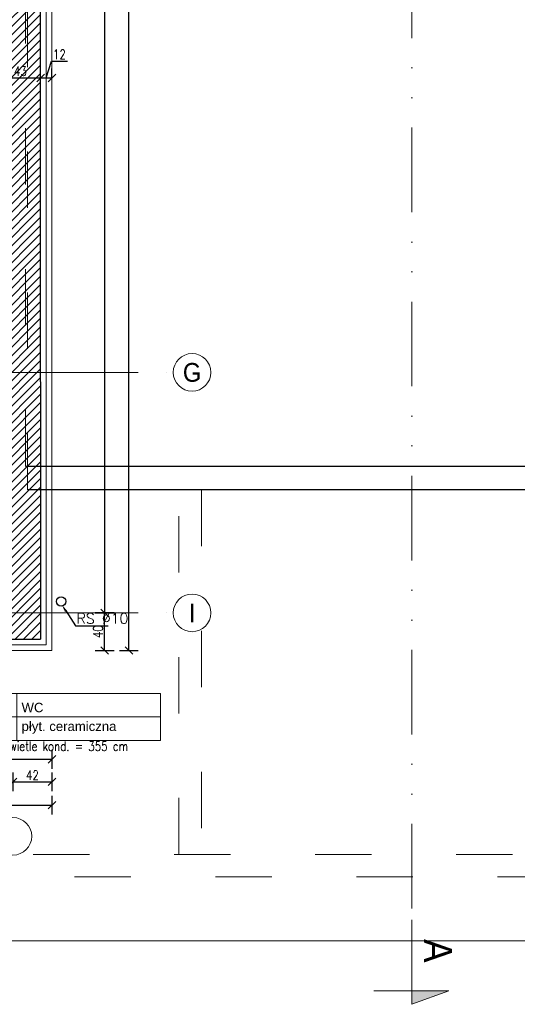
# Model space of a CAD drawing. Header units: millimetres. Extents: x -66901 to 936319, y -323998 to 488548.
# Tile 73 of 84: x 736396 to 741690, y 268716 to 279196. Entities that reach past the tile are written whole.
import ezdxf
from ezdxf import colors
from ezdxf.entities.mleader import LeaderData, LeaderLine
from ezdxf.enums import TextEntityAlignment as Align
from ezdxf.lldxf.tags import DXFTag
from ezdxf.math import Vec2, Vec3

# ---------------------------------------------------------------- set-up
doc = ezdxf.new("R2010")
doc.units = ezdxf.units.MM
doc.header["$LTSCALE"] = 5
doc.header["$MEASUREMENT"] = 0
for name, pattern in [('1KS_2KP-50', [37.05, 12, 6, -6.35, 0, -6.35, 0, -6.35]), ('ACAD_ISO03W100', [30, 12, -18]), ('ACAD_ISO04W100', [30, 24, -3, 0, -3]), ('Osie$0$CONTINOUS', [0])]:
    doc.linetypes.add(name, pattern=pattern)
for name, color, linetype, lineweight, true_color in [('A_DZIAŁOWA_PROJEKTOWANE', 7, 'Continuous', 18, 0x007cb0), ('A_HATCH', 7, 'Continuous', 5, 0x999999), ('A_IZOLEACJA TERMI_PROJEKTOWANA', 7, 'Continuous', 15, 0x6093ac), ('A_WIDOK 2PLAN', 7, 'Continuous', 9, 0x666666)]:
    doc.layers.add(name, color=color, linetype=linetype, lineweight=lineweight, true_color=true_color)
for name, color, linetype, lineweight in [('A_KONST_ISTNIEJĄCE', 83, 'Continuous', 25), ('A_LINIA PRZEKROJOWA', 223, '1KS_2KP-50', 15), ('A_OPISY', 44, 'Continuous', 9), ('A_OSIE KONSTRUKCYJNE', 150, 'ACAD_ISO04W100', 5), ('A_WIDOK', 141, 'Continuous', 13), ('A_WYMIAROWANIE', 7, 'Continuous', 9)]:
    doc.layers.add(name, color=color, linetype=linetype, lineweight=lineweight)
for name, color, linetype in [('A_RYNNY', 71, 'Continuous'), ('K-BELKI', 5, 'DASHED2'), ('K-WYMIARY', 254, 'Continuous')]:
    doc.layers.add(name, color=color, linetype=linetype)
doc.styles.add('ARIAL', font='arial.ttf')
doc.styles.add('DEMIURG_100_etykiety', font='arial.ttf', dxfattribs={"width": 0.9, "height": 30})
doc.styles.add('DEMIURG_100_opisy', font='arial.ttf', dxfattribs={"width": 0.9, "height": 20})
doc.styles.get("Standard").update_dxf_attribs({"font": 'simplex.shx', "width": 0.8})
doc.linetypes.add('BATTING', pattern='A,0.0001,-0.1,[134,ltypeshp.shx,S=0.1,R=0,X=-0.1,Y=0],-0.2,[134,ltypeshp.shx,S=0.1,R=180,X=0.1,Y=0],-0.1', length=0.4001)
tags = doc.linetypes.add('DASHED2', pattern=[0.375, 0.25, -0.125]).pattern_tags.tags
tags[6:7] = [DXFTag(74, 4), DXFTag(75, 0), DXFTag(340, '0'), DXFTag(46, 1.0), DXFTag(50, 0.0), DXFTag(44, 0.0), DXFTag(45, 0.0)]
tags[4:5] = [DXFTag(74, 4), DXFTag(75, 0), DXFTag(340, '0'), DXFTag(46, 1.0), DXFTag(50, 0.0), DXFTag(44, 0.0), DXFTag(45, 0.0)]
doc.dimstyles.new('1 do 100', dxfattribs={"dimtxt": 10, "dimasz": 8, "dimexe": 10, "dimexo": 10, "dimgap": 2, "dimtad": 1, "dimdec": 0, "dimtxsty": 'Standard', "dimblk": 'OBLIQUE', "dimcen": 2.5, "dimadec": 0, "dimazin": 0, "dimtfac": 1, "dimtdec": 0, "dimtmove": 0, "dimatfit": 3, "dimldrblk": 'OBLIQUE', "dimfxl": 10, "dimfxlon": 1, "dimarcsym": 0})

# ---------------------------------------------------------------- blocks, each defined once
blk = doc.blocks.new('*U221')
at = {"lineweight": 5}
for p, q in [((-75, -25), (-75, 25)), ((-75, 25), (0, 25)), ((0, 0), (0, 25)), ((0, 25), (152.7, 25)), ((152.7, 25), (152.7, -25)), ((-75, -25), (0, -25)), ((152.7, -25), (0, -25))]:
    blk.add_line(p, q, dxfattribs=at)
at = {"lineweight": 5, "ltscale": 18.5}
for p, q in [((0, 25), (0, -25)), ((-75, 0), (152.7, 0))]:
    blk.add_line(p, q, dxfattribs=at)
at = {"lineweight": 5, "ltscale": 18.5, "insert": (-5, -10.4), "char_height": 10, "attachment_point": 6, "style": 'ARIAL'}
blk.add_mtext('\\A1;m²', dxfattribs=at)
at = {"lineweight": 5, "style": 'ARIAL'}
blk.add_attdef('1NR', text='', height=10, dxfattribs=at).set_placement((-5, 5), align=Align.RIGHT)
blk.add_attdef('2POM', (5, 5), '', height=10, dxfattribs=at)
blk.add_attdef('4PL2', text='', height=10, dxfattribs=at).set_placement((-24.6, -5), align=Align.TOP_RIGHT)
blk.add_attdef('3POS', text='', height=10, dxfattribs=at).set_placement((5, -5), align=Align.TOP_LEFT)
blk = doc.blocks.new('linia przekroju')
at = {"linetype": 'Continuous', "lineweight": 5}
h = blk.add_hatch(color=256, dxfattribs=at)
h.dxf.hatch_style = 1
h.paths.add_polyline_path([(0, -40.5), (0, 39.3), (14.4, 0), (0, 0)])
at = {"linetype": 'Continuous'}
blk.add_lwpolyline([(0, -40.5), (0, 39.3), (14.4, 0), (0, 0)], close=True, dxfattribs=at)
blk.add_lwpolyline([(14.4, 0), (-87.6, -0.1)])
at = {"linetype": 'Continuous', "style": 'DEMIURG_100_etykiety', "width": 0.9, "flags": 8}
blk.add_attdef('NR_PRZEKROJU', (-55.1, 12.6), '', height=30, dxfattribs=at)
blk = doc.blocks.new('_Oblique')
at = {"color": 0, "linetype": 'ByBlock', "lineweight": -2}
blk.add_line((-0.5, -0.5), (0.5, 0.5), dxfattribs=at)
blk = doc.blocks.new('*D709')
at = {"layer": 'A_WYMIAROWANIE', "color": 0, "lineweight": -2, "ltscale": 2, "transparency": 16777216}
for p, q in [((20722.8, 18759.1), (20722.8, 18769.1)), ((20765.8, 18755.8), (20765.8, 18769.1)), ((20722.8, 18759.1), (20765.8, 18759.1))]:
    blk.add_line(p, q, dxfattribs=at)
at = {"layer": 'Defpoints', "color": 0, "ltscale": 2, "transparency": 16777216}
for p in [(20722.8, 18759.1), (20765.8, 18759.1), (20765.8, 18745.8)]:
    blk.add_point(p, dxfattribs=at)
at = {"layer": 'A_WYMIAROWANIE', "color": 0, "lineweight": -2, "ltscale": 2, "transparency": 16777216, "xscale": 8, "yscale": 8, "zscale": 8, "rotation": 180}
blk.add_blockref('_Oblique', (20722.8, 18759.1), dxfattribs=at)
at = {"layer": 'A_WYMIAROWANIE', "color": 0, "lineweight": -2, "ltscale": 2, "transparency": 16777216, "xscale": 8, "yscale": 8, "zscale": 8}
blk.add_blockref('_Oblique', (20765.8, 18759.1), dxfattribs=at)
at = {"layer": 'A_WYMIAROWANIE', "color": 0, "ltscale": 2, "transparency": 16777216, "insert": (20744.3, 18766.2), "char_height": 10, "attachment_point": 5}
blk.add_mtext('43', dxfattribs=at)
blk = doc.blocks.new('*D710')
at = {"layer": 'A_WYMIAROWANIE', "color": 0, "lineweight": -2, "ltscale": 2, "transparency": 16777216}
for p, q in [((20771.8, 18759.1), (20777.2, 18777.1)), ((20777.2, 18777.1), (20794.5, 18777.1)), ((20765.8, 18755.8), (20765.8, 18769.1)), ((20777.8, 18758), (20777.8, 18769.1)), ((20765.8, 18759.1), (20777.8, 18759.1))]:
    blk.add_line(p, q, dxfattribs=at)
at = {"layer": 'Defpoints', "color": 0, "ltscale": 2, "transparency": 16777216}
for p in [(20777.8, 18759.1), (20765.8, 18745.8), (20777.8, 18748)]:
    blk.add_point(p, dxfattribs=at)
at = {"layer": 'A_WYMIAROWANIE', "color": 0, "lineweight": -2, "ltscale": 2, "transparency": 16777216, "xscale": 8, "yscale": 8, "zscale": 8, "rotation": 180}
blk.add_blockref('_Oblique', (20765.8, 18759.1), dxfattribs=at)
at = {"layer": 'A_WYMIAROWANIE', "color": 0, "lineweight": -2, "ltscale": 2, "transparency": 16777216, "xscale": 8, "yscale": 8, "zscale": 8}
blk.add_blockref('_Oblique', (20777.8, 18759.1), dxfattribs=at)
at = {"layer": 'A_WYMIAROWANIE', "color": 0, "ltscale": 2, "transparency": 16777216, "insert": (20785.8, 18784.2), "char_height": 10, "attachment_point": 5}
blk.add_mtext('12', dxfattribs=at)
blk = doc.blocks.new('*D736')
at = {"layer": 'A_WYMIAROWANIE', "color": 0, "lineweight": -2, "ltscale": 2, "transparency": 16777216}
for p, q in [((20823.9, 19604.7), (20843.9, 19604.7)), ((20833.9, 19604.7), (20833.9, 18189.7)), ((20843.9, 18189.7), (20823.9, 18189.7))]:
    blk.add_line(p, q, dxfattribs=at)
at = {"layer": 'Defpoints', "color": 0, "ltscale": 2, "transparency": 16777216}
for p in [(20777.8, 19604.7), (20833.9, 18189.7), (20906.9, 18189.7)]:
    blk.add_point(p, dxfattribs=at)
at = {"layer": 'A_WYMIAROWANIE', "color": 0, "lineweight": -2, "ltscale": 2, "transparency": 16777216, "xscale": 8, "yscale": 8, "zscale": 8}
for p, rotation in [((20833.9, 19604.7), 90), ((20833.9, 18189.7), 270)]:
    blk.add_blockref('_Oblique', p, dxfattribs=dict(at, rotation=rotation))
at = {"layer": 'A_WYMIAROWANIE', "color": 0, "ltscale": 2, "transparency": 16777216, "insert": (20826.8, 18897.2), "char_height": 10, "attachment_point": 5, "rotation": 90}
blk.add_mtext('1415', dxfattribs=at)
blk = doc.blocks.new('*D737')
at = {"layer": 'A_WYMIAROWANIE', "color": 0, "lineweight": -2, "ltscale": 2, "transparency": 16777216}
for p, q in [((20823.9, 18189.7), (20843.9, 18189.7)), ((20833.9, 18149.7), (20833.9, 18189.7)), ((20823.9, 18149.7), (20843.9, 18149.7))]:
    blk.add_line(p, q, dxfattribs=at)
at = {"layer": 'Defpoints', "color": 0, "ltscale": 2, "transparency": 16777216}
for p in [(20777.8, 18189.7), (20833.9, 18189.7), (20777.8, 18149.7)]:
    blk.add_point(p, dxfattribs=at)
at = {"layer": 'A_WYMIAROWANIE', "color": 0, "lineweight": -2, "ltscale": 2, "transparency": 16777216, "xscale": 8, "yscale": 8, "zscale": 8}
for p, rotation in [((20833.9, 18189.7), 90), ((20833.9, 18149.7), 270)]:
    blk.add_blockref('_Oblique', p, dxfattribs=dict(at, rotation=rotation))
at = {"layer": 'A_WYMIAROWANIE', "color": 0, "ltscale": 2, "transparency": 16777216, "insert": (20826.8, 18169.7), "char_height": 10, "attachment_point": 5, "rotation": 90}
blk.add_mtext('40', dxfattribs=at)
blk = doc.blocks.new('*D738')
at = {"layer": 'A_WYMIAROWANIE', "color": 0, "lineweight": -2, "ltscale": 2, "transparency": 16777216}
for p, q in [((20849.7, 19652.7), (20869.7, 19652.7)), ((20859.7, 18149.7), (20859.7, 19652.7)), ((20849.7, 18149.7), (20869.7, 18149.7))]:
    blk.add_line(p, q, dxfattribs=at)
at = {"layer": 'Defpoints', "color": 0, "ltscale": 2, "transparency": 16777216}
for p in [(20777.8, 19652.7), (20859.7, 19652.7), (20777.8, 18149.7)]:
    blk.add_point(p, dxfattribs=at)
at = {"layer": 'A_WYMIAROWANIE', "color": 0, "lineweight": -2, "ltscale": 2, "transparency": 16777216, "xscale": 8, "yscale": 8, "zscale": 8}
for p, rotation in [((20859.7, 19652.7), 90), ((20859.7, 18149.7), 270)]:
    blk.add_blockref('_Oblique', p, dxfattribs=dict(at, rotation=rotation))
at = {"layer": 'A_WYMIAROWANIE', "color": 0, "ltscale": 2, "transparency": 16777216, "insert": (20852.6, 18901.2), "char_height": 10, "attachment_point": 5, "rotation": 90}
blk.add_mtext('1503', dxfattribs=at)
blk = doc.blocks.new('*D741')
at = {"layer": 'A_WYMIAROWANIE', "color": 0, "lineweight": -2, "ltscale": 2, "transparency": 16777216}
for p, q in [((20457.8, 18043.9), (20457.8, 18023.9)), ((20777.8, 18043.9), (20777.8, 18023.9)), ((20457.8, 18033.9), (20777.8, 18033.9))]:
    blk.add_line(p, q, dxfattribs=at)
at = {"layer": 'Defpoints', "color": 0, "ltscale": 2, "transparency": 16777216}
for p in [(20457.8, 18149.7), (20777.8, 18149.7), (20777.8, 18033.9)]:
    blk.add_point(p, dxfattribs=at)
at = {"layer": 'A_WYMIAROWANIE', "color": 0, "lineweight": -2, "ltscale": 2, "transparency": 16777216, "xscale": 8, "yscale": 8, "zscale": 8, "rotation": 180}
blk.add_blockref('_Oblique', (20457.8, 18033.9), dxfattribs=at)
at = {"layer": 'A_WYMIAROWANIE', "color": 0, "lineweight": -2, "ltscale": 2, "transparency": 16777216, "xscale": 8, "yscale": 8, "zscale": 8}
blk.add_blockref('_Oblique', (20777.8, 18033.9), dxfattribs=at)
at = {"layer": 'A_WYMIAROWANIE', "color": 0, "ltscale": 2, "transparency": 16777216, "insert": (20617.8, 18041), "char_height": 10, "attachment_point": 5}
blk.add_mtext('320', dxfattribs=at)
blk = doc.blocks.new('*D744')
at = {"layer": 'A_WYMIAROWANIE', "color": 0, "lineweight": -2, "ltscale": 2, "transparency": 16777216}
for p, q in [((20736.3, 18019.9), (20736.3, 17999.9)), ((20777.8, 18019.9), (20777.8, 17999.9)), ((20736.3, 18009.9), (20777.8, 18009.9))]:
    blk.add_line(p, q, dxfattribs=at)
at = {"layer": 'Defpoints', "color": 0, "ltscale": 2, "transparency": 16777216}
for p in [(20736.3, 18180.4), (20777.8, 18180.4), (20777.8, 18009.9)]:
    blk.add_point(p, dxfattribs=at)
at = {"layer": 'A_WYMIAROWANIE', "color": 0, "lineweight": -2, "ltscale": 2, "transparency": 16777216, "xscale": 8, "yscale": 8, "zscale": 8, "rotation": 180}
blk.add_blockref('_Oblique', (20736.3, 18009.9), dxfattribs=at)
at = {"layer": 'A_WYMIAROWANIE', "color": 0, "lineweight": -2, "ltscale": 2, "transparency": 16777216, "xscale": 8, "yscale": 8, "zscale": 8}
blk.add_blockref('_Oblique', (20777.8, 18009.9), dxfattribs=at)
at = {"layer": 'A_WYMIAROWANIE', "color": 0, "ltscale": 2, "transparency": 16777216, "insert": (20757, 18016.9), "char_height": 10, "attachment_point": 5}
blk.add_mtext('42', dxfattribs=at)
blk = doc.blocks.new('*D745')
at = {"layer": 'A_WYMIAROWANIE', "color": 0, "lineweight": -2, "ltscale": 2, "transparency": 16777216}
for p, q in [((19874.8, 17995.1), (19874.8, 17975.1)), ((20777.8, 17995.1), (20777.8, 17975.1)), ((19874.8, 17985.1), (20777.8, 17985.1))]:
    blk.add_line(p, q, dxfattribs=at)
at = {"layer": 'Defpoints', "color": 0, "ltscale": 2, "transparency": 16777216}
for p in [(19874.8, 18172.7), (20777.8, 18172.7), (20777.8, 17985.1)]:
    blk.add_point(p, dxfattribs=at)
at = {"layer": 'A_WYMIAROWANIE', "color": 0, "lineweight": -2, "ltscale": 2, "transparency": 16777216, "xscale": 8, "yscale": 8, "zscale": 8, "rotation": 180}
blk.add_blockref('_Oblique', (19874.8, 17985.1), dxfattribs=at)
at = {"layer": 'A_WYMIAROWANIE', "color": 0, "lineweight": -2, "ltscale": 2, "transparency": 16777216, "xscale": 8, "yscale": 8, "zscale": 8}
blk.add_blockref('_Oblique', (20777.8, 17985.1), dxfattribs=at)
at = {"layer": 'A_WYMIAROWANIE', "color": 0, "ltscale": 2, "transparency": 16777216, "insert": (20326.3, 17992.2), "char_height": 10, "attachment_point": 5}
blk.add_mtext('903', dxfattribs=at)
blk = doc.blocks.new('A$C577C022B')
at = {"layer": 'A_HATCH'}
h = blk.add_hatch(dxfattribs=at)
h.set_pattern_fill('ANSI31', color=256, scale=2)
h.set_pattern_definition([(45, (-22969.535, -21973.125), (-4.490128, 4.490128), [])])
h.paths.add_polyline_path([(836, 43), (651, 43), (651, 0), (793, 0), (793, -875), (778, -875), (778, -1134), (665, -1134), (665, -1160), (781, -1160), (781, -1263), (793, -1263), (793, -1393), (533, -1393), (533, -1436), (836, -1436), (836, -1162)])
h.paths.add_polyline_path([(803.5, -1221), (803.5, -1235), (789.5, -1235), (789.5, -1221)], flags=16)
h.paths.add_polyline_path([(423, 43), (369, 43), (369, 35), (369, 0), (423, 0)])
h.paths.add_polyline_path([(141, 43), (-43, 43), (-43, -898), (-35, -898), (0, -898), (0, 0), (141, 0)])
h.paths.add_polyline_path([(515, -1134), (0, -1134), (0, -1125), (-43, -1125), (-43, -1178), (-35, -1178), (0, -1178), (0, -1160), (515, -1160)])
h.paths.add_polyline_path([(469, -871), (0, -871), (0, -886), (454, -886), (454, -910), (469, -910)])
h.paths.add_polyline_path([(469, -910), (454, -910), (454, -1017), (469, -1017)])
h.paths.add_polyline_path([(665, -1134), (640, -1134), (640, -1145), (665, -1145)], flags=17)
h.paths.add_polyline_path([(680, -1160), (665, -1160), (665, -1245), (680, -1245)], flags=17)
h.paths.add_polyline_path([(680, -1335), (665, -1335), (665, -1393), (680, -1393)], flags=17)
h.paths.add_polyline_path([(469, -1107), (457.9, -1107), (454, -1107), (454, -1134), (469, -1134)])
h.paths.add_polyline_path([(474.8, -1077.8), (474.8, -1077.5), (474.8, -1047.6), (474.8, -1047.9)])
h.paths.add_polyline_path([(0.2, -1039.2), (-0.2, -988.9), (-0.5, -989), (-0.1, -1039.3)])
h.paths.add_polyline_path([(305, -1403), (140, -1403), (140, -1399), (0, -1399), (0, -1374), (-43, -1374), (-43, -1436), (305, -1436)])
at = {"layer": 'A_IZOLEACJA TERMI_PROJEKTOWANA', "linetype": 'BATTING', "ltscale": 14}
blk.add_lwpolyline([(528, -1442), (842, -1442), (842, 55)], dxfattribs=at)
at = {"layer": 'A_IZOLEACJA TERMI_PROJEKTOWANA', "ltscale": 2}
blk.add_lwpolyline([(528, -1448), (848, -1448), (848, 55)], dxfattribs=at)
at = {"layer": 'A_KONST_ISTNIEJĄCE', "ltscale": 2}
for p in [(836, -1162), (533, -1436)]:
    blk.add_line(p, (836, -1436), dxfattribs=at)
blk.add_lwpolyline([(836, -1162), (836, 43), (651, 43)], dxfattribs=at)
at = {"layer": 'A_LINIA PRZEKROJOWA'}
blk.add_line((1231, -1722.6), (1231, 98.3), dxfattribs=at)
at = {"layer": 'A_OSIE KONSTRUKCYJNE', "ltscale": 2}
for p, q in [((-200.2, -1152), (977.1, -1152)), ((-200.2, -1408), (977.1, -1408))]:
    blk.add_line(p, q, dxfattribs=at)
at = {"layer": 'A_OSIE KONSTRUKCYJNE', "linetype": 'Continuous'}
for centre in [(997.1, -1152), (997.1, -1408), (806.5, -1645.8)]:
    blk.add_circle(centre, 20, dxfattribs=at)
at = {"layer": 'A_RYNNY'}
blk.add_circle((857.8, -1395.8), 5, dxfattribs=at)
at = {"layer": 'A_WIDOK', "ltscale": 2}
blk.add_lwpolyline([(804.5, 55), (804.5, 103), (2490, 103), (2490, -1493), (2047, -1493), (2047, -1757), (804.5, -1757), (398.5, -1757), (398.5, -1448)], dxfattribs=at)
at = {"layer": 'A_WIDOK 2PLAN', "linetype": 'ACAD_ISO03W100'}
for points in [[(2428, -1277), (2428, -1431), (1958, -1431), (1958, -1277), (822, -1277), (822, 41), (2428, 41)], [(2403, -1277), (2403, -1406), (1983, -1406), (1983, -1252), (820, -1252), (820, 16), (2403, 16)], [(654, -1448), (678, -1448), (678, -1665), (1958, -1665), (1958, -1449), (1958, -1431), (1982, -1431), (1982, -1449), (1982, -1689), (654, -1689)]]:
    blk.add_lwpolyline(points, close=True, dxfattribs=at)
blk.add_lwpolyline([(983, -1665), (983, -1277), (1007, -1277), (1007, -1665)], dxfattribs=at)
at = {"layer": 'A_LINIA PRZEKROJOWA'}
ref = blk.add_blockref('linia przekroju', (1231, -1810.2), dxfattribs=dict(at, rotation=270))
ref.add_attrib('NR_PRZEKROJU', 'A', dxfattribs={"layer": '0', "linetype": 'Continuous', "height": 30, "rotation": 270, "style": 'DEMIURG_100_etykiety', "width": 0.9}).set_placement((1234.7, -1755.1), align=Align.BOTTOM_LEFT)
at = {"layer": 'A_OPISY'}
blk.add_blockref('*U221', (810.7, -1518.7), dxfattribs=at).add_auto_attribs({'1NR': '101', '2POM': 'WC', '3POS': 'płyt. ceramiczna', '4PL2': '2,50'})
blk.add_text('RS %%C10', height=11, dxfattribs=at).set_placement((874.2, -1419.4))
at = {"layer": 'A_OPISY', "insert": (738.9, -1544.9), "char_height": 10, "width": 254.354, "attachment_point": 1}
blk.add_mtext('H pom. w świetle kond. = 355 cm', dxfattribs=at)
at = {"layer": 'A_OSIE KONSTRUKCYJNE', "linetype": 'Osie$0$CONTINOUS', "style": 'DEMIURG_100_opisy', "width": 0.9}
for s, p in [('G', (997.1, -1152)), ('I', (997.1, -1408))]:
    blk.add_text(s, height=20, dxfattribs=at).set_placement(p, align=Align.MIDDLE_CENTER)
at = {"layer": 'A_WYMIAROWANIE', "ltscale": 2}
for base, p1, p2, picture, middle, set_off in [((836, 18745.8), (793, 18745.8), (836, -851.8), '*D709', (814.5, -831.4), (-19929.8, -19597.7)), ((848, -838.5), (836, -851.8), (848, -849.7), '*D710', (849.4, -813.5), (-19929.8, -19597.7)), ((848, -1587.7609067), (806.5, -1417.2388856), (848, -1417.2388856), '*D744', (827.25, -1580.7404428), (-19929.7672536, -19597.6601134)), ((848, -1563.8), (528, -1448), (848, -1448), '*D741', (688, -1556.7), (-19929.8, -19597.7))]:
    dim = blk.add_linear_dim(base=base, p1=p1, p2=p2, dimstyle='1 do 100', override={"dimtmove": 1}, dxfattribs=at)
    dim.commit()
    dim.dimension.update_dxf_attribs({"geometry": picture, "text_midpoint": middle, "insert": set_off})
for base, p2, picture, middle in [((929.9, 55), (848, 55), '*D738', (922.8, -696.5)), ((904.2, -1408), (848, -1408), '*D737', (897.1, -1428))]:
    dim = blk.add_linear_dim(base=base, p1=(848, -1448), p2=p2, angle=90, dimstyle='1 do 100', dxfattribs=at)
    dim.commit()
    dim.dimension.update_dxf_attribs({"geometry": picture, "text_midpoint": middle, "insert": (-19929.8, -19597.7)})
dim = blk.add_linear_dim(base=(20806, -1408), p1=(20749.9, 7), p2=(977.1, -1408), angle=90, dimstyle='1 do 100', override={"dimtmove": 1}, dxfattribs=at)
dim.commit()
dim.dimension.update_dxf_attribs({"geometry": '*D736', "text_midpoint": (897.1, -700.5), "insert": (-19929.8, -19597.7)})
dim = blk.add_linear_dim(base=(848, -1612.6), p1=(-55, -1425), p2=(848, -1425), dimstyle='1 do 100', dxfattribs=at)
dim.commit()
dim.dimension.update_dxf_attribs({"geometry": '*D745', "text_midpoint": (396.5, -1605.4), "insert": (-19929.8, -19597.7)})
at = {"layer": 'A_DZIAŁOWA_PROJEKTOWANE', "ltscale": 2}
ml = blk.add_multileader_mtext('Standard', dxfattribs=at)
ml.set_content('PRZESUNĄĆ BALUSTRADĘ DO KRAWĘDZI BIEGU SCHODÓW', color=256)
ml.set_leader_properties()
ml.build(insert=Vec2(0, 0))
ml.multileader.update_dxf_attribs({"arrow_head_size": 8})
ctx = ml.context
ctx.base_point, ctx.char_height, ctx.arrow_head_size, ctx.plane_origin = Vec3(58, -1293.4), 8, 8, Vec3(427.9, -1387.5)
notes = []
notes.append((ctx, [(0, (1, 1, 0), (212, -1293.4), (-1, 0), 8, [(0, [(227, -1279)], 0, [])])]))
ctx.mtext.insert, ctx.mtext.width, ctx.mtext.defined_height, ctx.mtext.flow_direction = Vec3(56.9, -1289.3), 163.798, 64.6, 5
ml = blk.add_multileader_mtext('Standard', dxfattribs=at)
ml.set_content('WYKONAĆ POSZERZENIE KLATKI SCHODOWEJ O 6CM NA CAŁEJ DŁUGOŚCI BIEGU POPRZEZ SKUCIE CZĘŚCI SCIANY. \\PDODATKOWO WYKONAĆ WKUCIE PORĘCZY GR. 4CM  W ŚCIANĘ OTWÓR WYKONAĆ NA WYS. 100-120 CM, GŁĘBOKOŚCI 9CM.', color=256)
ml.set_leader_properties()
ml.build(insert=Vec2(0, 0))
ml.multileader.update_dxf_attribs({"arrow_head_size": 8})
ctx = ml.context
ctx.base_point, ctx.char_height, ctx.arrow_head_size, ctx.plane_origin = Vec3(-162, -1473.2), 8, 8, Vec3(373.7, -1590.1)
notes.append((ctx, [(0, (1, 1, 0), (157.8, -1473.2), (-1, 0), 8, [(0, [(220.7, -1399)], 0, [])])]))
ctx.mtext.insert, ctx.mtext.width, ctx.mtext.defined_height, ctx.mtext.flow_direction = Vec3(-157.9, -1468), 309.191, 68.7, 5
at = {"layer": 'A_OPISY'}
ml = blk.add_multileader_mtext('Standard', dxfattribs=at)
ml.set_content('', color=256)
ml.set_leader_properties()
ml.build(insert=Vec2(0, 0))
ml.multileader.update_dxf_attribs({"dogleg_length": 35, "arrow_head_size": 8})
ctx = ml.context
ctx.base_point, ctx.arrow_head_size, ctx.plane_origin = Vec3(907.9, -1421.7), 8, Vec3(898.3, -1406)
notes.append((ctx, [(1, (1, 1, 0), (872.9, -1421.7), (1, 0), 35, [(0, [(858.7, -1399.6)], 0, [])])]))
ctx.mtext.insert, ctx.mtext.flow_direction = Vec3(909.9, -1419.7), 5
for ctx, leaders in notes:
    for number, flags, end, landing, length, lines in leaders:
        leader = LeaderData()
        leader.index, (leader.has_last_leader_line, leader.has_dogleg_vector, leader.attachment_direction) = number, flags
        leader.last_leader_point, leader.dogleg_vector, leader.dogleg_length = Vec3(end), Vec3(landing), length
        for number, points, colour, breaks in lines:
            line = LeaderLine()
            line.index, line.vertices, line.color, line.breaks = number, Vec3.list(points), colors.encode_raw_color(colour), breaks
            leader.lines.append(line)
        ctx.leaders.append(leader)

msp = doc.modelspace()

# ---------------------------------------------------------------- linework, layer by layer
at = {"layer": 'K-BELKI'}
for points in [[(736479, 287371.848), (752539, 287371.848), (752539, 272651.848), (747839, 272651.848), (747839, 274191.848), (736479, 274191.848)], [(736459, 274441.848), (747849, 274441.848), (747849, 287121.848)]]:
    msp.add_lwpolyline(points, dxfattribs=at)

# ---------------------------------------------------------------- block references
at = {"layer": 'K-WYMIARY', "xscale": 10, "yscale": 10, "zscale": 10}
msp.add_blockref('A$C577C022B', (728259, 286961.848), dxfattribs=at)
msp.add_blockref('A$C577C022B', (728259, 286961.848), dxfattribs=at)

doc.saveas('drawing.dxf')
